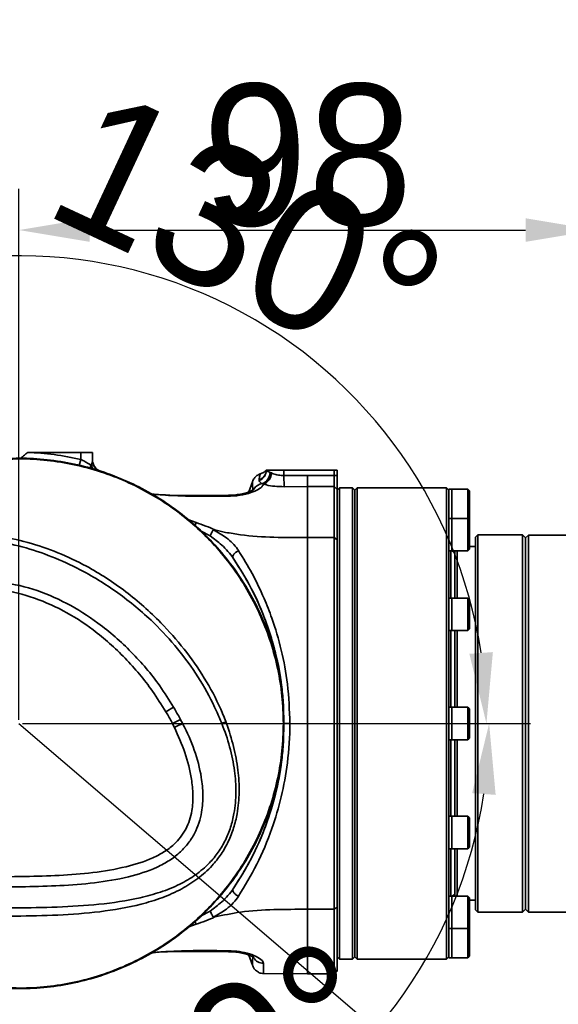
# Model space of a CAD drawing. Header units: millimetres. Extents: x -7686 to -856, y -458 to 6140.
# Tile 58 of 102: x -5403 to -5311, y 4026 to 4193. Entities that reach past the tile are written whole.
import ezdxf

# ---------------------------------------------------------------- set-up
doc = ezdxf.new("R2010")
doc.units = ezdxf.units.MM
doc.header["$LTSCALE"] = 5
doc.header["$PDSIZE"] = -1
doc.dimstyles.new('本体 安装', dxfattribs={"dimtxt": 24, "dimasz": 12, "dimexe": 7, "dimexo": 0.625, "dimtad": 1, "dimtoh": 1, "dimtxsty": 'Standard', "dimcen": 2.5, "dimclrd": 1, "dimclre": 1, "dimclrt": 4, "dimadec": 0, "dimazin": 0, "dimtfac": 1, "dimtmove": 0, "dimatfit": 3, "dimfxl": 1, "dimarcsym": 0})

# ---------------------------------------------------------------- blocks, each defined once
blk = doc.blocks.new('*D79')
at = {"color": 1, "linetype": 'ByBlock', "lineweight": -2, "transparency": 16777216}
for p, q in [((-5402.71, 4073.88), (-5402.7, 4163.97)), ((-5304.71, 4073.88), (-5304.7, 4163.97)), ((-5390.7, 4156.97), (-5316.7, 4156.97))]:
    blk.add_line(p, q, dxfattribs=at)
at = {"color": 1, "linetype": 'ByBlock', "transparency": 16777216}
for points in [[(-5390.7, 4158.97), (-5390.7, 4154.97), (-5402.7, 4156.97)], [(-5316.7, 4158.97), (-5316.7, 4154.97), (-5304.7, 4156.97)]]:
    blk.add_solid(points, dxfattribs=at)
at = {"layer": 'Defpoints', "color": 0, "linetype": 'ByBlock', "transparency": 16777216}
for p in [(-5304.7, 4156.97), (-5402.71, 4073.26), (-5304.71, 4073.25)]:
    blk.add_point(p, dxfattribs=at)
at = {"color": 4, "linetype": 'ByBlock', "transparency": 16777216, "insert": (-5353.7, 4169.59), "char_height": 24, "attachment_point": 5, "rotation": 359.9963}
blk.add_mtext('98', dxfattribs=at)
blk = doc.blocks.new('*D80')
at = {"color": 1, "linetype": 'ByBlock', "lineweight": -2, "transparency": 16777216}
blk.add_line((-5402.08, 4073.26), (-5316.35, 4073.26), dxfattribs=at)
blk.add_arc((-5402.71, 4073.26), 79.36, 8.6722, 121.3278, dxfattribs=at)
at = {"color": 1, "linetype": 'ByBlock', "transparency": 16777216}
for points in [[(-5442.8, 4139.42), (-5445.14, 4142.67), (-5453.72, 4134.05)], [(-5322.26, 4085.37), (-5326.25, 4085.07), (-5323.35, 4073.26)]]:
    blk.add_solid(points, dxfattribs=at)
at = {"layer": 'Defpoints', "color": 0, "linetype": 'ByBlock', "transparency": 16777216}
for p in [(-5465.7, 4148.33), (-5344.99, 4127.72), (-5842.71, 4073.26), (-5402.71, 4073.26), (-5402.71, 4073.26)]:
    blk.add_point(p, dxfattribs=at)
at = {"color": 4, "linetype": 'ByBlock', "transparency": 16777216, "insert": (-5363.84, 4156.62), "char_height": 24, "attachment_point": 5, "rotation": 335}
blk.add_mtext('130°', dxfattribs=at)
blk = doc.blocks.new('*D81')
at = {"color": 1, "linetype": 'ByBlock', "lineweight": -2, "transparency": 16777216}
blk.add_line((-5402.08, 4073.26), (-5315.89, 4073.26), dxfattribs=at)
blk.add_arc((-5402.71, 4073.26), 79.82, 238.6214, 351.3786, dxfattribs=at)
at = {"color": 1, "linetype": 'ByBlock', "transparency": 16777216}
for points in [[(-5325.78, 4061.44), (-5321.79, 4061.14), (-5322.89, 4073.26)], [(-5445.44, 4003.48), (-5443.11, 4006.73), (-5454.02, 4012.11)]]:
    blk.add_solid(points, dxfattribs=at)
at = {"layer": 'Defpoints', "color": 0, "linetype": 'ByBlock', "transparency": 16777216}
for p in [(-5842.71, 4073.26), (-5402.71, 4073.26), (-5402.71, 4073.26), (-5465.7, 3998.19), (-5398.07, 3993.57)]:
    blk.add_point(p, dxfattribs=at)
at = {"color": 4, "linetype": 'ByBlock', "transparency": 16777216, "insert": (-5374.31, 4012.35), "char_height": 24, "attachment_point": 5, "rotation": 25}
blk.add_mtext('130°', dxfattribs=at)

msp = doc.modelspace()

# ---------------------------------------------------------------- linework, layer by layer
at = {"linetype": 'Continuous', "lineweight": 35}
for p, q in [((-5401.238, 4119.234), (-5401.21, 4119.258)), ((-5392.21, 4119.258), (-5401.21, 4119.258)), ((-5392.21, 4118.044), (-5392.446, 4117.036)), ((-5392.21, 4118.044), (-5392.21, 4119.258)), ((-5392.21, 4119.258), (-5390.21, 4119.258)), ((-5390.21, 4119.258), (-5390.21, 4117.844)), ((-5360.71, 4116.258), (-5360.698, 4116.258)), ((-5360.698, 4116.258), (-5357.71, 4116.258)), ((-5357.71, 4116.258), (-5357.71, 4115.324)), ((-5357.71, 4116.258), (-5349.21, 4116.258)), ((-5349.21, 4115.329), (-5349.21, 4116.258)), ((-5349.21, 4116.258), (-5348.71, 4116.258)), ((-5348.71, 4116.258), (-5348.71, 4115.329)), ((-5360.052, 4115.853), (-5359.822, 4115.755)), ((-5357.71, 4115.324), (-5353.71, 4115.329)), ((-5357.71, 4115.324), (-5357.701, 4113.432)), ((-5353.71, 4115.329), (-5349.21, 4115.329)), ((-5349.21, 4113.439), (-5349.21, 4115.329)), ((-5348.71, 4115.329), (-5349.21, 4115.329)), ((-5348.71, 4115.329), (-5348.71, 4112.966)), ((-5363.078, 4114.245), (-5363.694, 4112.554)), ((-5361.195, 4113.84), (-5361.379, 4113.946)), ((-5353.71, 4113.439), (-5357.701, 4113.432)), ((-5349.21, 4113.439), (-5353.71, 4113.439)), ((-5349.21, 4104.786), (-5349.21, 4113.439)), ((-5348.71, 4112.966), (-5349.21, 4113.439)), ((-5348.31, 4113.258), (-5348.71, 4112.858)), ((-5348.71, 4112.966), (-5348.71, 4104.415)), ((-5346.11, 4113.258), (-5348.31, 4113.258)), ((-5348.31, 4107.899), (-5348.31, 4113.258)), ((-5345.71, 4112.858), (-5346.11, 4113.258)), ((-5346.11, 4033.258), (-5346.11, 4113.258)), ((-5345.31, 4113.258), (-5345.71, 4112.858)), ((-5345.71, 4112.858), (-5345.71, 4073.258)), ((-5330.11, 4113.258), (-5345.31, 4113.258)), ((-5345.31, 4113.258), (-5345.31, 4033.258)), ((-5329.71, 4112.858), (-5330.11, 4113.258)), ((-5330.11, 4113.258), (-5330.11, 4033.258)), ((-5329.21, 4113.008), (-5329.71, 4113.008)), ((-5329.71, 4113.008), (-5329.71, 4112.858)), ((-5326.51, 4113.008), (-5329.21, 4113.008)), ((-5329.21, 4108.051), (-5329.21, 4113.008)), ((-5326.21, 4112.708), (-5326.51, 4113.008)), ((-5326.51, 4108.051), (-5326.51, 4113.008)), ((-5367.148, 4111.823), (-5367.149, 4111.972)), ((-5329.71, 4108.051), (-5329.71, 4112.847)), ((-5326.21, 4112.708), (-5326.21, 4107.808)), ((-5348.31, 4033.258), (-5348.31, 4107.899)), ((-5329.21, 4108.051), (-5329.71, 4108.051)), ((-5329.71, 4108.007), (-5329.71, 4107.08)), ((-5326.51, 4108.051), (-5329.21, 4108.051)), ((-5329.21, 4102.551), (-5329.21, 4108.051)), ((-5329.21, 4108.051), (-5329.21, 4107.683)), ((-5326.21, 4107.751), (-5326.51, 4108.051)), ((-5326.51, 4102.551), (-5326.51, 4108.051)), ((-5374.009, 4107.838), (-5372.634, 4107.33)), ((-5329.71, 4093.855), (-5329.71, 4107.08)), ((-5329.21, 4107.683), (-5329.21, 4102.551)), ((-5326.238, 4107.779), (-5326.21, 4107.808)), ((-5326.21, 4107.751), (-5326.21, 4102.851)), ((-5370.222, 4105.079), (-5371.787, 4105.905)), ((-5369.445, 4106.09), (-5367.62, 4105.683)), ((-5349.21, 4104.786), (-5353.71, 4104.786)), ((-5349.21, 4041.73), (-5349.21, 4104.786)), ((-5348.71, 4104.415), (-5349.21, 4104.786)), ((-5324.81, 4105.258), (-5325.21, 4104.858)), ((-5325.21, 4104.858), (-5325.21, 4041.658)), ((-5317.21, 4105.258), (-5324.81, 4105.258)), ((-5324.81, 4041.258), (-5324.81, 4105.258)), ((-5316.71, 4104.758), (-5317.21, 4105.258)), ((-5317.21, 4041.258), (-5317.21, 4105.258)), ((-5316.71, 4104.745), (-5316.21, 4105.225)), ((-5316.71, 4041.758), (-5316.71, 4104.758)), ((-5316.71, 4041.758), (-5316.71, 4104.745)), ((-5305.21, 4105.225), (-5316.21, 4105.225)), ((-5316.21, 4105.225), (-5316.21, 4041.258)), ((-5348.71, 4104.415), (-5348.71, 4042.101)), ((-5326.51, 4102.551), (-5326.21, 4102.851)), ((-5325.21, 4103.258), (-5326.21, 4103.258)), ((-5366.326, 4101.317), (-5366.117, 4100.96)), ((-5329.71, 4102.551), (-5329.21, 4102.551)), ((-5329.402, 4094.508), (-5329.402, 4102.551)), ((-5328.71, 4102.258), (-5329.217, 4102.551)), ((-5329.21, 4102.551), (-5326.51, 4102.551)), ((-5328.71, 4102.551), (-5328.71, 4094.508)), ((-5328.31, 4094.508), (-5328.31, 4102.551)), ((-5366.117, 4100.96), (-5365.925, 4100.631)), ((-5329.21, 4094.508), (-5329.71, 4094.508)), ((-5326.51, 4094.508), (-5329.21, 4094.508)), ((-5329.21, 4089.008), (-5329.21, 4094.508)), ((-5329.21, 4094.508), (-5329.21, 4093.133)), ((-5326.21, 4094.208), (-5326.51, 4094.508)), ((-5326.51, 4089.008), (-5326.51, 4094.508)), ((-5329.71, 4093.855), (-5329.71, 4092.25)), ((-5329.21, 4093.133), (-5329.21, 4089.008)), ((-5326.21, 4094.208), (-5326.21, 4089.308)), ((-5329.71, 4074.185), (-5329.71, 4092.25)), ((-5329.71, 4089.008), (-5329.21, 4089.008)), ((-5329.402, 4076.008), (-5329.402, 4089.008)), ((-5329.21, 4089.008), (-5326.51, 4089.008)), ((-5328.71, 4089.008), (-5328.71, 4076.008)), ((-5328.31, 4076.008), (-5328.31, 4089.008)), ((-5326.51, 4089.008), (-5326.21, 4089.308)), ((-5377.75, 4075.239), (-5376.438, 4076.015)), ((-5329.21, 4076.008), (-5329.71, 4076.008)), ((-5326.51, 4076.008), (-5329.21, 4076.008)), ((-5329.21, 4070.508), (-5329.21, 4076.008)), ((-5326.21, 4075.708), (-5326.51, 4076.008)), ((-5326.51, 4070.508), (-5326.51, 4076.008)), ((-5326.21, 4075.708), (-5326.21, 4070.808)), ((-5376.66, 4073.258), (-5375.288, 4073.951)), ((-5374.928, 4073.258), (-5374.927, 4073.256)), ((-5368.267, 4073.259), (-5368.271, 4073.258)), ((-5345.71, 4073.258), (-5345.71, 4033.658)), ((-5329.71, 4074.185), (-5329.71, 4072.331)), ((-5329.71, 4054.266), (-5329.71, 4072.331)), ((-5329.71, 4070.508), (-5329.21, 4070.508)), ((-5329.402, 4057.508), (-5329.402, 4070.508)), ((-5329.21, 4070.508), (-5326.51, 4070.508)), ((-5328.71, 4070.508), (-5328.71, 4057.508)), ((-5328.31, 4057.508), (-5328.31, 4070.508)), ((-5326.51, 4070.508), (-5326.21, 4070.808)), ((-5329.21, 4057.508), (-5329.71, 4057.508)), ((-5326.51, 4057.508), (-5329.21, 4057.508)), ((-5329.21, 4052.008), (-5329.21, 4057.508)), ((-5329.21, 4057.508), (-5329.21, 4053.383)), ((-5326.21, 4057.208), (-5326.51, 4057.508)), ((-5326.51, 4052.008), (-5326.51, 4057.508)), ((-5326.21, 4057.208), (-5326.21, 4052.308)), ((-5329.71, 4054.266), (-5329.71, 4052.661)), ((-5329.21, 4053.383), (-5329.21, 4052.008)), ((-5329.71, 4039.436), (-5329.71, 4052.661)), ((-5329.71, 4052.008), (-5329.21, 4052.008)), ((-5329.402, 4043.965), (-5329.402, 4052.008)), ((-5329.21, 4052.008), (-5326.51, 4052.008)), ((-5328.71, 4052.008), (-5328.71, 4043.965)), ((-5328.31, 4044.726), (-5328.31, 4052.008)), ((-5326.51, 4052.008), (-5326.21, 4052.308)), ((-5366.117, 4045.557), (-5366.326, 4045.199)), ((-5365.925, 4045.885), (-5366.117, 4045.557)), ((-5328.31, 4043.965), (-5328.31, 4044.726)), ((-5329.21, 4043.965), (-5329.71, 4043.965)), ((-5329.217, 4043.965), (-5328.71, 4044.258)), ((-5326.51, 4043.965), (-5329.21, 4043.965)), ((-5329.21, 4038.465), (-5329.21, 4043.965)), ((-5329.21, 4043.965), (-5329.21, 4038.834)), ((-5326.21, 4043.665), (-5326.51, 4043.965)), ((-5326.51, 4038.465), (-5326.51, 4043.965)), ((-5326.21, 4043.665), (-5326.21, 4038.765)), ((-5326.21, 4043.258), (-5325.21, 4043.258)), ((-5371.787, 4040.611), (-5370.222, 4041.437)), ((-5349.21, 4041.73), (-5353.71, 4041.73)), ((-5348.71, 4042.101), (-5349.21, 4041.73)), ((-5349.21, 4030.758), (-5349.21, 4041.73)), ((-5348.71, 4042.101), (-5348.71, 4031.258)), ((-5325.21, 4041.658), (-5324.81, 4041.258)), ((-5324.81, 4041.258), (-5317.21, 4041.258)), ((-5317.21, 4041.258), (-5316.71, 4041.758)), ((-5316.71, 4041.758), (-5316.21, 4041.258)), ((-5316.21, 4041.258), (-5305.21, 4041.258)), ((-5329.71, 4039.436), (-5329.71, 4038.509)), ((-5372.634, 4039.186), (-5374.009, 4038.678)), ((-5329.71, 4038.465), (-5329.21, 4038.465)), ((-5329.71, 4033.669), (-5329.71, 4038.465)), ((-5329.21, 4038.834), (-5329.21, 4038.465)), ((-5329.21, 4038.465), (-5326.51, 4038.465)), ((-5329.21, 4033.508), (-5329.21, 4038.465)), ((-5326.51, 4038.465), (-5326.21, 4038.765)), ((-5326.51, 4033.508), (-5326.51, 4038.465)), ((-5326.21, 4038.708), (-5326.238, 4038.737)), ((-5326.21, 4038.708), (-5326.21, 4033.808)), ((-5367.149, 4034.545), (-5367.148, 4034.693)), ((-5363.691, 4033.954), (-5363.072, 4032.254)), ((-5348.71, 4033.658), (-5348.31, 4033.258)), ((-5348.31, 4033.258), (-5346.11, 4033.258)), ((-5346.11, 4033.258), (-5345.71, 4033.658)), ((-5345.71, 4033.658), (-5345.31, 4033.258)), ((-5345.31, 4033.258), (-5330.11, 4033.258)), ((-5330.11, 4033.258), (-5329.71, 4033.658)), ((-5329.71, 4033.669), (-5329.71, 4033.508)), ((-5329.71, 4033.508), (-5329.21, 4033.508)), ((-5329.21, 4033.508), (-5326.51, 4033.508)), ((-5326.51, 4033.508), (-5326.21, 4033.808)), ((-5349.21, 4030.758), (-5348.71, 4031.258)), ((-5361.22, 4030.85), (-5353.71, 4030.758)), ((-5353.71, 4030.758), (-5349.21, 4030.758))]:
    msp.add_line(p, q, dxfattribs=at)
at = {"color": 1}
msp.add_line((-5402.71, 4073.258), (-5238.304, 3932.572), dxfattribs=at)
at = {"color": 4, "linetype": 'ByBlock'}
msp.add_arc((-5842.71, 3598.258), 872.295, 310, 170, dxfattribs=at)
at = {"linetype": 'Continuous', "lineweight": 35}
for centre, radius, start, end in [((-5402.71, 4073.258), 46, 76.8053, 88.16631), ((-5388.21, 4117.965), 2, 180, 252.02941), ((-5388.342, 4116.907), 2.225, 174.06356, 190.70038), ((-5388.278, 4117.679), 2.171, 192.43876, 218.03991), ((-5388.26, 4117.857), 1.95, 180.40099, 246.03758), ((-5362.657, 4116.355), 1.95, 291.94758, 357.1358), ((-5362.702, 4116.304), 2.004, 292.9717, 358.69605), ((-5362.244, 4115.963), 2.195, 293.21995, 357.1244), ((-5362.101, 4115.939), 2.286, 293.3408, 355.37424), ((-5361.167, 4111.955), 2.002, 96.06751, 147.55537), ((-5361.156, 4034.576), 2.019, 211.9499, 269.29394)]:
    msp.add_arc(centre, radius, start, end, dxfattribs=at)
for points in [[(-5357.711, 4073.258), (-5357.757, 4074.812), (-5357.85, 4077.921), (-5358.601, 4082.535), (-5359.79, 4087.048), (-5361.448, 4091.414), (-5363.547, 4095.585), (-5366.067, 4099.516), (-5368.98, 4103.166), (-5372.255, 4106.495), (-5375.856, 4109.467), (-5379.746, 4112.051), (-5383.882, 4114.218), (-5388.22, 4115.946), (-5392.714, 4117.218), (-5397.314, 4118.009), (-5401.975, 4118.354), (-5405.08, 4118.176), (-5406.633, 4118.087)], [(-5357.816, 4073.258), (-5357.862, 4074.809), (-5357.955, 4077.91), (-5358.704, 4082.513), (-5359.89, 4087.016), (-5361.545, 4091.372), (-5363.639, 4095.533), (-5366.153, 4099.455), (-5369.059, 4103.096), (-5372.326, 4106.418), (-5375.919, 4109.383), (-5379.799, 4111.96), (-5383.926, 4114.123), (-5388.254, 4115.846), (-5392.737, 4117.115), (-5397.327, 4117.904), (-5401.977, 4118.249), (-5405.075, 4118.071), (-5406.624, 4117.982)], [(-5353.71, 4115.329), (-5353.71, 4115.123), (-5353.71, 4114.709), (-5353.71, 4114.152), (-5353.71, 4113.693), (-5353.71, 4113.523), (-5353.71, 4113.439)], [(-5353.71, 4073.258), (-5353.71, 4074.738), (-5353.71, 4077.698), (-5353.71, 4082.09), (-5353.71, 4086.385), (-5353.71, 4090.537), (-5353.71, 4094.503), (-5353.71, 4098.23), (-5353.71, 4101.709), (-5353.71, 4103.76), (-5353.71, 4104.786)], [(-5365.416, 4102.547), (-5365.492, 4102.517), (-5365.642, 4102.459), (-5365.859, 4102.323), (-5366.054, 4102.161), (-5366.212, 4101.981), (-5366.325, 4101.794), (-5366.384, 4101.613), (-5366.391, 4101.446), (-5366.347, 4101.36), (-5366.326, 4101.317)], [(-5357.711, 4073.258), (-5357.757, 4071.704), (-5357.85, 4068.595), (-5358.601, 4063.981), (-5359.79, 4059.468), (-5361.448, 4055.102), (-5363.547, 4050.931), (-5366.067, 4047), (-5368.98, 4043.35), (-5372.255, 4040.021), (-5375.856, 4037.049), (-5379.746, 4034.465), (-5383.882, 4032.298), (-5388.22, 4030.57), (-5392.714, 4029.298), (-5397.314, 4028.507), (-5401.975, 4028.162), (-5405.08, 4028.34), (-5406.633, 4028.429)], [(-5406.624, 4028.534), (-5405.075, 4028.445), (-5401.977, 4028.267), (-5397.327, 4028.612), (-5392.737, 4029.401), (-5388.254, 4030.67), (-5383.926, 4032.393), (-5379.799, 4034.556), (-5375.919, 4037.133), (-5372.326, 4040.099), (-5369.059, 4043.42), (-5366.153, 4047.061), (-5363.639, 4050.983), (-5361.545, 4055.144), (-5359.89, 4059.5), (-5358.704, 4064.003), (-5357.955, 4068.606), (-5357.862, 4071.707), (-5357.816, 4073.258)], [(-5356.71, 4073.258), (-5356.841, 4073.258), (-5357.103, 4073.258), (-5357.433, 4073.258), (-5357.664, 4073.258), (-5357.695, 4073.258), (-5357.71, 4073.258)], [(-5353.71, 4073.258), (-5353.71, 4071.778), (-5353.71, 4068.818), (-5353.71, 4064.426), (-5353.71, 4060.131), (-5353.71, 4055.979), (-5353.71, 4052.013), (-5353.71, 4048.287), (-5353.71, 4044.807), (-5353.71, 4042.756), (-5353.71, 4041.73)], [(-5365.417, 4043.969), (-5365.492, 4043.998), (-5365.642, 4044.057), (-5365.86, 4044.193), (-5366.054, 4044.355), (-5366.212, 4044.535), (-5366.325, 4044.722), (-5366.385, 4044.903), (-5366.391, 4045.069), (-5366.348, 4045.156), (-5366.326, 4045.199)]]:
    msp.add_open_spline(points, degree=3, dxfattribs=at)
for points, knots in [([(-5402.428, 4118.236), (-5402.208, 4118.42), (-5401.825, 4118.742), (-5401.414, 4119.087), (-5401.238, 4119.234)], [0, 0, 0, 0, 0.5713814, 1, 1, 1, 1]), ([(-5392.21, 4118.044), (-5391.979, 4117.931), (-5391.517, 4117.705), (-5390.944, 4117.377), (-5390.674, 4117.21), (-5390.555, 4117.137)], [0, 0, 0, 0, 0.3597655, 0.7189555, 1, 1, 1, 1]), ([(-5390.398, 4117.211), (-5390.409, 4117.189), (-5390.426, 4117.156), (-5390.462, 4117.123), (-5390.495, 4117.114), (-5390.53, 4117.122), (-5390.547, 4117.132), (-5390.555, 4117.137)], [0, 0, 0, 0, 0.2967889, 0.43577284, 0.71945769, 0.8656973, 1, 1, 1, 1]), ([(-5390.398, 4117.211), (-5390.325, 4117.391), (-5390.226, 4117.637), (-5390.213, 4117.8), (-5390.21, 4117.844)], [0, 0, 0, 0, 0.7299271, 1, 1, 1, 1]), ([(-5361.711, 4115.594), (-5361.532, 4115.661), (-5361.106, 4115.821), (-5360.855, 4116.098), (-5360.71, 4116.258)], [0, 0, 0, 0, 0.4187225, 1, 1, 1, 1]), ([(-5360.698, 4116.258), (-5360.641, 4116.173), (-5360.539, 4116.025), (-5360.198, 4115.905), (-5360.052, 4115.853)], [0, 0, 0, 0, 0.5713803, 1, 1, 1, 1]), ([(-5362.646, 4114.994), (-5362.712, 4114.92), (-5362.864, 4114.749), (-5362.999, 4114.485), (-5363.052, 4114.301), (-5363.07, 4114.24)], [0, 0, 0, 0, 0.3398923, 0.7835194, 1, 1, 1, 1]), ([(-5361.711, 4115.594), (-5361.716, 4115.592), (-5361.878, 4115.546), (-5362.26, 4115.383), (-5362.507, 4115.145), (-5362.658, 4114.999)], [0, 0, 0, 0, 0.012373, 0.3979321, 1, 1, 1, 1]), ([(-5361.928, 4114.547), (-5361.903, 4114.806), (-5361.851, 4115.328), (-5361.727, 4115.557), (-5361.712, 4115.591), (-5361.711, 4115.594)], [0, 0, 0, 0, 0.4746013, 0.9531344, 1, 1, 1, 1]), ([(-5361.92, 4114.459), (-5361.921, 4114.467), (-5361.927, 4114.496), (-5361.928, 4114.526), (-5361.928, 4114.547)], [0, 0, 0, 0, 0.29945623, 1, 1, 1, 1]), ([(-5359.822, 4115.755), (-5359.724, 4115.712), (-5359.394, 4115.568), (-5358.693, 4115.37), (-5358.036, 4115.339), (-5357.71, 4115.324)], [0, 0, 0, 0, 0.1760148, 0.5908913, 1, 1, 1, 1]), ([(-5362.799, 4112.989), (-5362.799, 4112.99), (-5362.775, 4113.015), (-5362.88, 4112.92), (-5363.164, 4112.767), (-5363.732, 4112.523), (-5364.558, 4112.272), (-5365.575, 4112.078), (-5366.481, 4111.976), (-5366.997, 4111.983), (-5367.149, 4111.985)], [0, 0, 0, 0, 0.0022207, 0.102446, 0.2301889, 0.387154, 0.5642792, 0.7574267, 0.9284551, 1, 1, 1, 1]), ([(-5361.195, 4113.84), (-5361.269, 4113.695), (-5361.436, 4113.367), (-5362.298, 4112.809), (-5363.719, 4112.252), (-5365.451, 4111.882), (-5366.665, 4111.839), (-5367.148, 4111.823)], [0, 0, 0, 0, 0.162257, 0.3674487, 0.594853, 0.8389638, 1, 1, 1, 1]), ([(-5363.023, 4112.695), (-5363.027, 4113.269), (-5363.035, 4114.248), (-5363.035, 4114.235), (-5363.035, 4114.229)], [0, 0, 0, 0, 0.5872253, 1, 1, 1, 1]), ([(-5361.379, 4113.946), (-5361.501, 4114.017), (-5361.801, 4114.191), (-5361.876, 4114.359), (-5361.92, 4114.459)], [0, 0, 0, 0, 0.4082667, 1, 1, 1, 1]), ([(-5357.701, 4113.432), (-5358.24, 4113.446), (-5359.31, 4113.474), (-5360.479, 4113.661), (-5361.033, 4113.799), (-5361.195, 4113.84)], [0, 0, 0, 0, 0.4172204, 0.8291893, 1, 1, 1, 1]), ([(-5353.71, 4104.786), (-5353.71, 4105.952), (-5353.71, 4108.284), (-5353.71, 4111.067), (-5353.71, 4112.657), (-5353.71, 4113.348), (-5353.71, 4113.439)], [0, 0, 0, 0, 0.3174107, 0.6348213, 0.952232, 1, 1, 1, 1]), ([(-5367.149, 4111.969), (-5368.759, 4111.952), (-5372.065, 4111.918), (-5376.4, 4111.913), (-5379.116, 4112.097), (-5380.139, 4112.166)], [0, 0, 0, 0, 0.3716765, 0.7633979, 1, 1, 1, 1]), ([(-5367.148, 4111.823), (-5368.481, 4111.821), (-5371.565, 4111.817), (-5375.896, 4111.832), (-5378.883, 4112.063), (-5380.124, 4112.158)], [0, 0, 0, 0, 0.3078394, 0.7123179, 1, 1, 1, 1]), ([(-5372.788, 4106.831), (-5372.773, 4106.881), (-5372.733, 4107.011), (-5372.677, 4107.189), (-5372.648, 4107.283), (-5372.634, 4107.33)], [0, 0, 0, 0, 0.2385062, 0.6192531, 1, 1, 1, 1]), ([(-5372.634, 4107.33), (-5371.538, 4106.951), (-5370.442, 4106.572), (-5369.445, 4106.09), (-5369.445, 4106.09)], [0, 0, 0, 0, 0.9999827, 1, 1, 1, 1]), ([(-5406.454, 4105.081), (-5406.454, 4105.081), (-5404.684, 4104.809), (-5401.168, 4104.049), (-5396.065, 4102.318), (-5390.415, 4099.656), (-5384.457, 4095.768), (-5378.985, 4090.911), (-5374.583, 4085.926), (-5371.13, 4081.038), (-5368.845, 4076.73), (-5367.771, 4074.078), (-5367.458, 4073.258), (-5367.458, 4073.258)], [0, 0, 0, 0, 0.0000011, 0.1021569, 0.204666, 0.3068496, 0.4577996, 0.6087901, 0.722397, 0.8363231, 0.9497081, 0.9999989, 1, 1, 1, 1]), ([(-5369.689, 4106.103), (-5369.74, 4106.032), (-5369.844, 4105.891), (-5370.005, 4105.6), (-5370.129, 4105.329), (-5370.196, 4105.156), (-5370.219, 4105.088), (-5370.222, 4105.079)], [0, 0, 0, 0, 0.2691828, 0.5383635, 0.8076, 0.9758716, 1, 1, 1, 1]), ([(-5366.326, 4101.317), (-5366.326, 4101.317), (-5366.85, 4102.09), (-5368.048, 4103.441), (-5369.558, 4104.578), (-5370.222, 4105.079)], [0, 0, 0, 0, 0.00001046, 0.55956465, 1, 1, 1, 1]), ([(-5369.445, 4106.09), (-5369.472, 4106.097), (-5369.518, 4106.108), (-5369.584, 4106.118), (-5369.631, 4106.122), (-5369.664, 4106.117), (-5369.68, 4106.112), (-5369.686, 4106.106), (-5369.689, 4106.103)], [0, 0, 0, 0, 0.3183396, 0.5401194, 0.7751498, 0.8692945, 0.9488772, 1, 1, 1, 1]), ([(-5369.689, 4106.103), (-5368.92, 4105.677), (-5367.274, 4104.765), (-5366.016, 4103.445), (-5365.48, 4102.641), (-5365.417, 4102.547)], [0, 0, 0, 0, 0.4361533, 0.933713, 1, 1, 1, 1]), ([(-5367.62, 4105.683), (-5366.78, 4105.538), (-5364.068, 4105.067), (-5359.411, 4104.792), (-5355.612, 4104.788), (-5353.71, 4104.786)], [0, 0, 0, 0, 0.1832629, 0.5911559, 1, 1, 1, 1]), ([(-5368.271, 4073.258), (-5368.271, 4073.258), (-5368.551, 4073.965), (-5369.621, 4076.458), (-5371.816, 4080.608), (-5375.22, 4085.421), (-5379.58, 4090.302), (-5385.036, 4094.998), (-5390.929, 4098.758), (-5396.47, 4101.371), (-5401.447, 4103.154), (-5404.895, 4103.857), (-5406.616, 4104.208)], [0, 0, 0, 0, 0.0000012, 0.0446018, 0.1589215, 0.273738, 0.3881763, 0.5401506, 0.6921564, 0.7947077, 0.8975272, 1, 1, 1, 1]), ([(-5358.048, 4078.526), (-5358.069, 4078.904), (-5358.196, 4081.196), (-5359.104, 4085.224), (-5360.764, 4090.83), (-5363.164, 4096.297), (-5365.271, 4099.643), (-5366.325, 4101.317)], [0, 0, 0, 0, 0.0422368, 0.2558008, 0.4695529, 0.734529, 1, 1, 1, 1]), ([(-5365.417, 4102.547), (-5364.636, 4101.284), (-5363.076, 4098.758), (-5361.22, 4094.893), (-5359.517, 4090.58), (-5358.097, 4085.754), (-5356.944, 4079.748), (-5356.791, 4075.502), (-5356.71, 4073.258)], [0, 0, 0, 0, 0.1607195, 0.3213314, 0.4411235, 0.6202989, 0.7993304, 1, 1, 1, 1]), ([(-5366.121, 4100.957), (-5365.171, 4099.457), (-5363.323, 4096.536), (-5361.303, 4092.043), (-5359.886, 4088.016), (-5359.017, 4084.735), (-5358.478, 4082.098), (-5358.089, 4079.55), (-5357.828, 4077.212), (-5357.79, 4075.671), (-5357.775, 4075.07)], [0, 0, 0, 0, 0.1965932, 0.3828965, 0.5373599, 0.659162, 0.7476361, 0.8264281, 0.9323355, 1, 1, 1, 1]), ([(-5406.325, 4097.403), (-5404.313, 4097.023), (-5400.247, 4096.254), (-5394.505, 4093.756), (-5388.844, 4090.195), (-5383.508, 4085.493), (-5379.3, 4080.576), (-5377.207, 4077.239), (-5376.439, 4076.015)], [0, 0, 0, 0, 0.1613512, 0.326154, 0.491126, 0.6883979, 0.8857309, 1, 1, 1, 1]), ([(-5377.749, 4075.234), (-5378.494, 4076.417), (-5380.528, 4079.648), (-5384.556, 4084.452), (-5389.678, 4089.051), (-5395.132, 4092.532), (-5400.66, 4094.915), (-5404.562, 4095.797), (-5406.506, 4096.08), (-5406.506, 4096.08)], [0, 0, 0, 0, 0.1144038, 0.3124049, 0.5102352, 0.6748776, 0.8393487, 0.9999984, 1, 1, 1, 1]), ([(-5376.66, 4073.258), (-5376.66, 4073.258), (-5376.944, 4073.817), (-5377.306, 4074.479), (-5377.686, 4075.13), (-5377.75, 4075.239), (-5377.75, 4075.239)], [0, 0, 0, 0, 0.0000265, 0.8326883, 0.9999735, 1, 1, 1, 1]), ([(-5376.438, 4076.015), (-5376.372, 4075.902), (-5375.974, 4075.222), (-5375.6, 4074.529), (-5375.288, 4073.951)], [0, 0, 0, 0, 0.1663148, 1, 1, 1, 1]), ([(-5374.918, 4073.258), (-5374.918, 4073.258), (-5374.899, 4073.222), (-5374.132, 4071.768), (-5372.82, 4068.786), (-5371.751, 4064.718), (-5371.402, 4061.166), (-5371.608, 4057.925), (-5372.507, 4055.102), (-5373.906, 4052.92), (-5375.325, 4051.353), (-5377.125, 4049.979), (-5380.044, 4048.399), (-5384.328, 4047.067), (-5389.872, 4046.141), (-5395.725, 4045.703), (-5401.264, 4045.552), (-5404.847, 4045.497), (-5406.473, 4045.484), (-5406.473, 4045.484)], [0, 0, 0, 0, 0.0000011, 0.0021767, 0.0885688, 0.1748314, 0.2279692, 0.2809809, 0.3495327, 0.3845413, 0.4195637, 0.462513, 0.5055491, 0.5975674, 0.7023544, 0.8075186, 0.9126887, 0.9999989, 1, 1, 1, 1]), ([(-5406.456, 4041.929), (-5406.456, 4041.929), (-5405.409, 4041.938), (-5401.99, 4041.978), (-5396.199, 4042.066), (-5389.107, 4042.476), (-5383.243, 4043.358), (-5378.67, 4044.583), (-5375.492, 4045.854), (-5372.678, 4047.508), (-5370.482, 4049.364), (-5368.818, 4051.395), (-5367.604, 4053.447), (-5366.724, 4055.663), (-5366.054, 4058.383), (-5365.782, 4061.593), (-5366.04, 4065.392), (-5366.856, 4069.308), (-5367.752, 4071.958), (-5368.266, 4073.258), (-5368.266, 4073.258)], [0, 0, 0, 0, 0.0000009, 0.0497147, 0.1624059, 0.2750943, 0.3873191, 0.4443853, 0.501368, 0.5507572, 0.6000438, 0.6375279, 0.6750113, 0.712781, 0.7505825, 0.8085115, 0.8665384, 0.9332406, 0.9999991, 1, 1, 1, 1]), ([(-5367.465, 4073.258), (-5367.465, 4073.258), (-5367.01, 4071.969), (-5366.206, 4069.36), (-5365.453, 4065.469), (-5365.225, 4061.641), (-5365.519, 4058.344), (-5366.207, 4055.536), (-5367.105, 4053.224), (-5368.34, 4051.062), (-5370.039, 4048.897), (-5372.28, 4046.885), (-5375.153, 4045.057), (-5378.404, 4043.624), (-5383.035, 4042.233), (-5388.96, 4041.206), (-5396.108, 4040.694), (-5401.942, 4040.579), (-5405.383, 4040.553), (-5406.431, 4040.545)], [0, 0, 0, 0, 0.0000009, 0.0640771, 0.1280975, 0.1865636, 0.2449424, 0.2835055, 0.3220409, 0.3606717, 0.3993033, 0.4500099, 0.5008044, 0.5585869, 0.6164492, 0.7276477, 0.8393588, 0.9510614, 1, 1, 1, 1]), ([(-5376.321, 4072.573), (-5376.433, 4072.802), (-5376.544, 4073.031), (-5376.66, 4073.258), (-5376.66, 4073.258)], [0, 0, 0, 0, 0.9999461, 1, 1, 1, 1]), ([(-5376.321, 4072.573), (-5376.285, 4072.59), (-5375.803, 4072.821), (-5375.348, 4073.047), (-5374.927, 4073.256)], [0, 0, 0, 0, 0.07411179, 1, 1, 1, 1]), ([(-5375.288, 4073.951), (-5375.288, 4073.951), (-5375.167, 4073.721), (-5375.047, 4073.49), (-5374.928, 4073.258), (-5374.928, 4073.258)], [0, 0, 0, 0, 0.0001053, 0.9999234, 1, 1, 1, 1]), ([(-5374.927, 4073.256), (-5374.925, 4073.257), (-5374.922, 4073.258), (-5374.919, 4073.258), (-5374.918, 4073.258)], [0, 0, 0, 0, 0.7975929, 1, 1, 1, 1]), ([(-5368.267, 4073.259), (-5368.192, 4073.29), (-5368.067, 4073.343), (-5367.901, 4073.405), (-5367.778, 4073.444), (-5367.686, 4073.463), (-5367.618, 4073.464), (-5367.57, 4073.449), (-5367.53, 4073.415), (-5367.51, 4073.378), (-5367.499, 4073.353), (-5367.497, 4073.349)], [0, 0, 0, 0, 0.2904984, 0.4877843, 0.6232891, 0.7421514, 0.8106706, 0.859596, 0.9087948, 0.9844362, 1, 1, 1, 1]), ([(-5367.458, 4073.258), (-5367.458, 4073.258), (-5367.458, 4073.258), (-5367.458, 4073.258), (-5367.458, 4073.258), (-5367.459, 4073.259), (-5367.46, 4073.262), (-5367.466, 4073.276), (-5367.478, 4073.306), (-5367.49, 4073.332), (-5367.497, 4073.349)], [0, 0, 0, 0, 0.0001554, 0.0005004, 0.0018785, 0.0073414, 0.0291343, 0.1162468, 0.4646318, 1, 1, 1, 1]), ([(-5367.497, 4073.349), (-5367.486, 4073.318), (-5367.475, 4073.288), (-5367.465, 4073.258), (-5367.465, 4073.258)], [0, 0, 0, 0, 0.999378, 1, 1, 1, 1]), ([(-5356.71, 4073.258), (-5356.71, 4073.258), (-5356.71, 4071.018), (-5356.978, 4066.767), (-5358.087, 4060.761), (-5359.825, 4054.928), (-5362.235, 4049.22), (-5364.355, 4045.72), (-5365.417, 4043.969)], [0, 0, 0, 0, 0.0000018, 0.200717, 0.3797908, 0.5590085, 0.77931, 1, 1, 1, 1]), ([(-5406.465, 4047.237), (-5404.847, 4047.252), (-5401.314, 4047.283), (-5395.869, 4047.436), (-5390.146, 4047.878), (-5384.795, 4048.775), (-5380.738, 4050.006), (-5378.062, 4051.411), (-5376.033, 4052.913), (-5374.2, 4055.255), (-5373.276, 4058.259), (-5373.103, 4061.152), (-5373.433, 4064.469), (-5374.397, 4068.357), (-5375.679, 4071.167), (-5376.321, 4072.573)], [0, 0, 0, 0, 0.0926949, 0.2023417, 0.3119878, 0.4212658, 0.5130477, 0.5536441, 0.5941407, 0.657038, 0.719938, 0.7714316, 0.8230591, 0.9114549, 1, 1, 1, 1]), ([(-5357.775, 4071.446), (-5357.79, 4070.845), (-5357.828, 4069.304), (-5358.089, 4066.966), (-5358.478, 4064.418), (-5359.017, 4061.781), (-5359.886, 4058.5), (-5361.303, 4054.473), (-5363.323, 4049.98), (-5365.171, 4047.059), (-5366.121, 4045.559)], [0, 0, 0, 0, 0.0676645, 0.1735719, 0.2523639, 0.340838, 0.4626401, 0.6171035, 0.8034068, 1, 1, 1, 1]), ([(-5366.325, 4045.199), (-5365.283, 4046.853), (-5363.178, 4050.193), (-5360.782, 4055.644), (-5359.105, 4061.264), (-5358.198, 4065.294), (-5358.069, 4067.612), (-5358.048, 4067.99)], [0, 0, 0, 0, 0.2626363, 0.5304465, 0.7412826, 0.9577657, 1, 1, 1, 1]), ([(-5370.222, 4041.437), (-5369.558, 4041.938), (-5368.048, 4043.075), (-5366.85, 4044.426), (-5366.326, 4045.199), (-5366.326, 4045.199)], [0, 0, 0, 0, 0.44043535, 0.99998954, 1, 1, 1, 1]), ([(-5365.417, 4043.969), (-5365.698, 4043.579), (-5366.27, 4042.786), (-5367.647, 4041.547), (-5368.92, 4040.84), (-5369.689, 4040.413)], [0, 0, 0, 0, 0.2781574, 0.5644327, 1, 1, 1, 1]), ([(-5370.222, 4041.437), (-5370.219, 4041.429), (-5370.196, 4041.36), (-5370.129, 4041.187), (-5370.005, 4040.916), (-5369.844, 4040.625), (-5369.74, 4040.484), (-5369.689, 4040.413)], [0, 0, 0, 0, 0.0241284, 0.1924, 0.4616365, 0.7308172, 1, 1, 1, 1]), ([(-5369.445, 4040.426), (-5368, 4040.73), (-5364.695, 4041.424), (-5359.41, 4041.721), (-5355.611, 4041.727), (-5353.71, 4041.73)], [0, 0, 0, 0, 0.2796311, 0.6393961, 1, 1, 1, 1]), ([(-5353.71, 4041.73), (-5353.71, 4040.564), (-5353.71, 4038.233), (-5353.71, 4035.447), (-5353.71, 4033.237), (-5353.71, 4031.714), (-5353.71, 4030.86), (-5353.71, 4030.835), (-5353.71, 4030.824)], [0, 0, 0, 0, 0.174126, 0.3482519, 0.5223779, 0.6965038, 0.8706298, 1, 1, 1, 1]), ([(-5372.788, 4039.685), (-5372.773, 4039.635), (-5372.733, 4039.505), (-5372.677, 4039.327), (-5372.648, 4039.233), (-5372.634, 4039.186)], [0, 0, 0, 0, 0.238506, 0.619253, 1, 1, 1, 1]), ([(-5369.445, 4040.426), (-5369.445, 4040.426), (-5370.442, 4039.944), (-5371.538, 4039.565), (-5372.634, 4039.186)], [0, 0, 0, 0, 0.00001733, 1, 1, 1, 1]), ([(-5369.689, 4040.413), (-5369.685, 4040.41), (-5369.677, 4040.402), (-5369.651, 4040.396), (-5369.573, 4040.395), (-5369.501, 4040.412), (-5369.445, 4040.426)], [0, 0, 0, 0, 0.0733701, 0.1659894, 0.3392928, 1, 1, 1, 1]), ([(-5380.131, 4034.355), (-5379.93, 4034.375), (-5378.374, 4034.531), (-5375.098, 4034.588), (-5370.972, 4034.589), (-5368.206, 4034.559), (-5367.149, 4034.548)], [0, 0, 0, 0, 0.0465867, 0.3611549, 0.7558078, 1, 1, 1, 1]), ([(-5380.1, 4034.371), (-5379.313, 4034.435), (-5375.007, 4034.784), (-5370.682, 4034.734), (-5367.148, 4034.693)], [0, 0, 0, 0, 0.1828838, 1, 1, 1, 1]), ([(-5367.15, 4034.533), (-5366.907, 4034.531), (-5366.29, 4034.525), (-5365.322, 4034.399), (-5364.316, 4034.182), (-5363.514, 4033.909), (-5363.014, 4033.678), (-5362.798, 4033.525), (-5362.813, 4033.539), (-5362.817, 4033.543)], [0, 0, 0, 0, 0.1136932, 0.2880023, 0.4734958, 0.6673007, 0.8238106, 0.9534766, 1, 1, 1, 1]), ([(-5367.148, 4034.693), (-5366.506, 4034.664), (-5365.221, 4034.606), (-5363.46, 4034.179), (-5362.03, 4033.581), (-5361.269, 4032.989), (-5361.203, 4032.665), (-5361.181, 4032.557)], [0, 0, 0, 0, 0.2043241, 0.4090705, 0.6392464, 0.8805017, 1, 1, 1, 1]), ([(-5363.035, 4032.268), (-5363.035, 4032.232), (-5363.036, 4032.096), (-5363.032, 4032.613), (-5363.026, 4033.417), (-5363.023, 4033.821)], [0, 0, 0, 0, 0.14858548, 0.5711853, 1, 1, 1, 1]), ([(-5363.06, 4032.259), (-5363.03, 4032.164), (-5362.949, 4031.899), (-5362.641, 4031.448), (-5362.104, 4031.037), (-5361.562, 4030.827), (-5361.268, 4030.857), (-5361.212, 4030.862)], [0, 0, 0, 0, 0.1198231, 0.3342432, 0.64458, 0.9321791, 1, 1, 1, 1]), ([(-5361.181, 4032.557), (-5361.19, 4032.145), (-5361.209, 4031.314), (-5361.222, 4030.781), (-5361.219, 4030.918), (-5361.218, 4030.954)], [0, 0, 0, 0, 0.4211916, 0.8485783, 1, 1, 1, 1])]:
    msp.add_open_spline(points, degree=3, knots=knots, dxfattribs=at)

# ---------------------------------------------------------------- dimensions: what is measured, and where the dimension line sits
at = {"color": 4, "linetype": 'ByBlock'}
for base, line1, line2, picture, middle in [((-5344.987, 4127.717), ((-5842.71, 4073.258), (-5402.71, 4073.258)), ((-5402.71, 4073.258), (-5465.703, 4148.33)), '*D80', (-5363.836, 4156.623)), ((-5398.068, 3993.569), ((-5402.71, 4073.258), (-5465.703, 3998.186)), ((-5842.71, 4073.258), (-5402.71, 4073.258)), '*D81', (-5374.31, 4012.355))]:
    dim = msp.add_angular_dim_2l(base=base, line1=line1, line2=line2, dimstyle='本体 安装', dxfattribs=at)
    dim.commit()
    dim.dimension.update_dxf_attribs({"geometry": picture, "text_midpoint": middle})
dim = msp.add_aligned_dim(p1=(-5402.71, 4073.258), p2=(-5304.71, 4073.252), distance=83.714, dimstyle='本体 安装', dxfattribs=at)
dim.commit()
dim.dimension.update_dxf_attribs({"geometry": '*D79', "text_midpoint": (-5353.703, 4169.594)})

doc.saveas('drawing.dxf')
